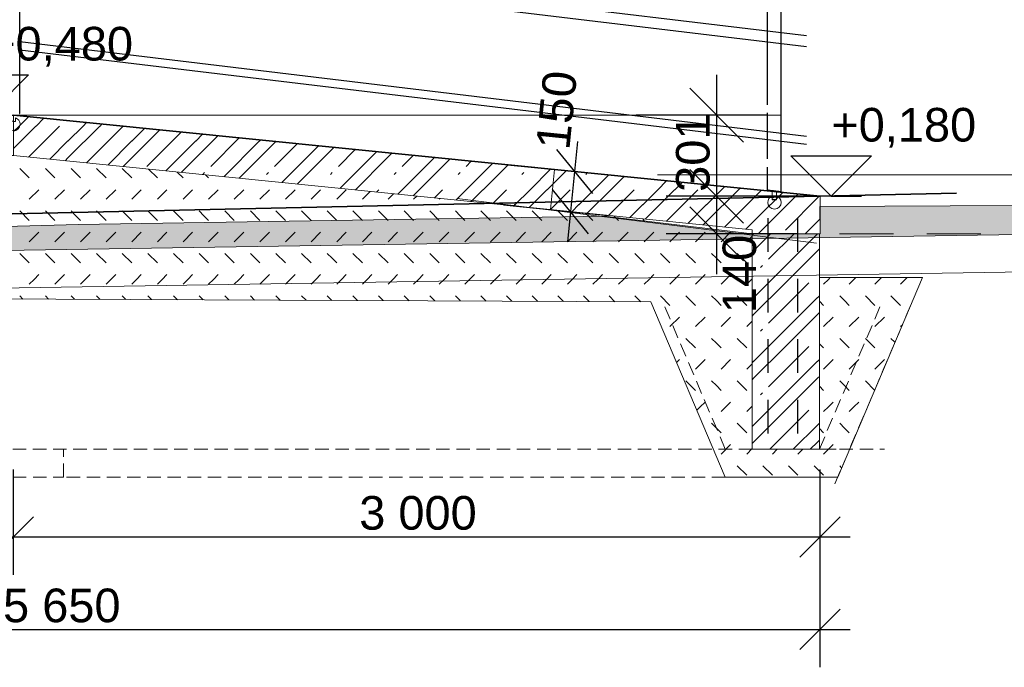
# Model space of a CAD drawing. Header units: millimetres. Extents: x 126830 to 197420, y -10585 to 21156.
# Tile 63 of 100: x 182904 to 186566, y 6313 to 8719. Entities that reach past the tile are written whole.
import ezdxf

# ---------------------------------------------------------------- set-up
doc = ezdxf.new("R2010")
doc.units = ezdxf.units.MM
doc.header["$MEASUREMENT"] = 0
for name, pattern in [('Čárkovaná', [325, 200, -125]), ('čárkovaná 3', [75, 50, -25]), ('Čárkovaná M', [225, 125, -100])]:
    doc.linetypes.add(name, pattern=pattern)
for name, color, linetype in [('Konstrukce - nenosné', 7, 'Continuous'), ('Nové_0', 7, 'Continuous'), ('Nové_Kóty - SP', 7, 'Continuous'), ('Popis', 7, 'Continuous'), ('Situace - terén', 7, 'Continuous'), ('TZB - VZT', 7, 'Continuous'), ('Výplně - Povrchové', 7, 'Continuous')]:
    doc.layers.add(name, color=color, linetype=linetype)
doc.styles.add('GENEROVANÝ_STYL_2', font='txt')
doc.dimstyles.new('GENEROVANÝ_STYL__12', dxfattribs={"dimtxt": 125, "dimasz": 142.5, "dimexe": 0.18, "dimexo": 250, "dimgap": 0, "dimtad": 1, "dimdec": 0, "dimzin": 0, "dimdsep": 46, "dimtxsty": 'GENEROVANÝ_STYL_2', "dimblk": 'ARROWHEAD_6', "dimblk1": 'ARROWHEAD_6', "dimblk2": 'ARROWHEAD_6', "dimcen": 0.09, "dimclrd": 1, "dimclre": 1, "dimclrt": 1, "dimazin": 0, "dimtfac": 1, "dimtdec": 4, "dimtmove": 0, "dimatfit": 3, "dimfxl": 1, "dimtolj": 1, "dimtzin": 0, "dimarcsym": 0})
doc.dimstyles.new('GENEROVANÝ_STYL__13', dxfattribs={"dimtxt": 125, "dimasz": 190, "dimexe": 0.18, "dimexo": 300, "dimgap": 0, "dimtad": 1, "dimdec": 0, "dimzin": 0, "dimdsep": 46, "dimtxsty": 'GENEROVANÝ_STYL_2', "dimblk": 'ARROWHEAD_6', "dimblk1": 'ARROWHEAD_6', "dimblk2": 'ARROWHEAD_6', "dimcen": 0.09, "dimclrd": 1, "dimclre": 1, "dimclrt": 1, "dimazin": 0, "dimtfac": 1, "dimtdec": 4, "dimtmove": 2, "dimatfit": 3, "dimfxl": 1, "dimtolj": 1, "dimtzin": 0, "dimarcsym": 0})
doc.dimstyles.new('GENEROVANÝ_STYL__14', dxfattribs={"dimtxt": 125, "dimasz": 142.5, "dimexe": 0.18, "dimexo": 250, "dimgap": 0, "dimtad": 1, "dimtih": 1, "dimtoh": 1, "dimdec": 0, "dimzin": 0, "dimdsep": 46, "dimtxsty": 'GENEROVANÝ_STYL_2', "dimblk": 'ARROWHEAD_6', "dimblk1": 'ARROWHEAD_6', "dimblk2": 'ARROWHEAD_6', "dimcen": 0.09, "dimclrd": 1, "dimclre": 1, "dimclrt": 1, "dimazin": 0, "dimtfac": 1, "dimtdec": 4, "dimtmove": 0, "dimatfit": 3, "dimfxl": 1, "dimtolj": 1, "dimtzin": 0, "dimarcsym": 0})

# ---------------------------------------------------------------- blocks, each defined once
blk = doc.blocks.new('*X168', base_point=(40059.5, 0))
at = {"layer": 'Konstrukce - nenosné', "color": 7, "linetype": 'Continuous', "lineweight": 13}
for p, q in [((182902.1, 8324.3), (182936.8, 8359)), ((182965.3, 8324.3), (182994.3, 8353.2)), ((182881.4, 8303.7), (182902.1, 8324.3)), ((182881.4, 8241.2), (182964.6, 8324.3)), ((182936.4, 8209), (183051.7, 8324.3)), ((183083.7, 8268.4), (183139.6, 8324.3)), ((183083.7, 8205.9), (183202.1, 8324.3)), ((183139.6, 8324.3), (183152.6, 8337.3)), ((183152.3, 8187.3), (183288.6, 8323.7)), ((183202.8, 8324.3), (183210.1, 8331.6)), ((183321.2, 8268.4), (183368.4, 8315.7)), ((183321.2, 8205.9), (183425.2, 8310)), ((183377, 8174.6), (183504.4, 8302)), ((183558.7, 8268.4), (183584.3, 8294)), ((183558.7, 8205.9), (183641.1, 8288.3)), ((183614.5, 8174.6), (183720.2, 8280.3)), ((183015.6, 8201.1), (183083.7, 8269.1)), ((183231.4, 8179.4), (183321.2, 8269.1)), ((183447.2, 8157.7), (183558.7, 8269.1)), ((183663, 8136), (183796.2, 8269.1)), ((183796.2, 8268.4), (183800.1, 8272.3)), ((183796.2, 8205.9), (183856.9, 8266.6)), ((183852, 8174.6), (183936.1, 8258.7)), ((183878.8, 8114.3), (184015.2, 8250.7)), ((184033.7, 8205.9), (184072.7, 8244.9)), ((183073.1, 8195.3), (183083.7, 8205.9)), ((183288.9, 8173.6), (183321.2, 8205.9)), ((183504.7, 8151.9), (183558.7, 8205.9)), ((183720.5, 8130.2), (183796.2, 8205.9)), ((183936.3, 8108.5), (184033.7, 8205.9)), ((184089.5, 8174.6), (184151.9, 8237)), ((184094.7, 8092.6), (184231.1, 8229)), ((184152.8, 8087.5), (184271.2, 8205.9)), ((184271.2, 8205.9), (184288.6, 8223.3)), ((184327, 8174.6), (184367.7, 8215.3)), ((184327.1, 8087.5), (184446.9, 8207.4)), ((184390.3, 8087.5), (184504.4, 8201.6)), ((184564.5, 8174.6), (184583.6, 8193.6)), ((184564.6, 8087.5), (184662.7, 8185.7)), ((184627.8, 8087.5), (184720.2, 8179.9)), ((183584.6, 8144.7), (183591.7, 8151.7)), ((183822.1, 8144.7), (183829.2, 8151.7)), ((184059.6, 8144.7), (184066.7, 8151.7)), ((184297.1, 8144.7), (184304.2, 8151.7)), ((184534.6, 8144.7), (184541.7, 8151.7)), ((184772.1, 8144.7), (184779.2, 8151.7)), ((184802.1, 8087.5), (184878.6, 8164)), ((184865.3, 8087.5), (184936, 8158.2)), ((185009.6, 8144.7), (185015.2, 8150.3)), ((185039.6, 8087.5), (185094.4, 8142.3)), ((185102.8, 8087.5), (185151.9, 8136.6)), ((185277.1, 8087.5), (185310.2, 8120.7)), ((185340.3, 8087.5), (185367.7, 8114.9)), ((185514.6, 8087.5), (185526, 8099)), ((185577.8, 8087.5), (185583.5, 8093.2)), ((184151.4, 8086.9), (184152.1, 8087.5)), ((184230.6, 8078.9), (184239.2, 8087.5)), ((184310.5, 8070.9), (184327.1, 8087.5)), ((184367.3, 8065.2), (184389.6, 8087.5)), ((184446.4, 8057.3), (184476.7, 8087.5)), ((184526.3, 8049.2), (184564.6, 8087.5)), ((184583.1, 8043.5), (184627.1, 8087.5)), ((184662.2, 8035.6), (184714.2, 8087.5)), ((184746.2, 8031.6), (184802.1, 8087.5)), ((184798.9, 8021.8), (184864.6, 8087.5)), ((184878, 8013.9), (184951.7, 8087.5)), ((184983.7, 8031.6), (185039.6, 8087.5)), ((185014.7, 8000.1), (185102.1, 8087.5)), ((185093.8, 7992.2), (185189.2, 8087.5)), ((185221.2, 8031.6), (185277.1, 8087.5)), ((185230.5, 7978.4), (185339.6, 8087.5)), ((185309.7, 7970.5), (185426.7, 8087.5)), ((185458.7, 8031.6), (185514.6, 8087.5)), ((185458.7, 7969.1), (185577.1, 8087.5)), ((185525.5, 7948.8), (185662, 8085.3)), ((185696.2, 8031.6), (185741.9, 8077.3)), ((185696.2, 7969.1), (185798.7, 8071.6)), ((185752, 7937.9), (185877.8, 8063.7)), ((184741.4, 8027.6), (184746.2, 8032.4)), ((184957.2, 8005.9), (184983.7, 8032.4)), ((185173, 7984.2), (185221.2, 8032.4)), ((185388.8, 7962.5), (185458.7, 8032.4)), ((185604.6, 7940.8), (185696.2, 8032.4)), ((185446.3, 7956.8), (185458.7, 7969.1)), ((185650.7, 7923.7), (185696.2, 7969.1)), ((185825, 7923.7), (185880.8, 7979.5))]:
    blk.add_line(p, q, dxfattribs=at)
blk = doc.blocks.new('výplň_38_2', base_point=(40059.5, 0))
at = {"layer": 'Konstrukce - nenosné', "color": 7, "linetype": 'Continuous', "lineweight": 13, "flags": 128}
blk.add_lwpolyline([(182881.4, 8214.6), (182881.4, 8364.6), (185880.8, 8063.4), (185880.8, 7923.7), (185628.4, 7923.7), (185628.4, 7938.5)], close=True, dxfattribs=at)
at = {"layer": 'Konstrukce - nenosné', "color": 7, "linetype": 'Continuous', "lineweight": 13}
blk.add_blockref('*X168', (40059.5, 0), dxfattribs=at)
blk = doc.blocks.new('Čára_35_2', base_point=(182483.3, 8364.6))
at = {"layer": 'Popis', "color": 7, "linetype": 'Continuous', "lineweight": 13}
for q in [(182512, 8381.1), (185735.7, 8364.6), (182512, 8348)]:
    blk.add_line((182483.3, 8364.6), q, dxfattribs=at)
blk = doc.blocks.new('Kóta_8_2', base_point=(182786.8, 8364.6))
at = {"layer": 'Nové_Kóty - SP', "color": 1, "linetype": 'Continuous', "lineweight": 25}
for p, q in [((182786.8, 8364.6), (182636.8, 8514.6)), ((182636.8, 8514.6), (182936.8, 8514.6)), ((182936.8, 8514.6), (182786.8, 8364.6)), ((182786.8, 8364.6), (182586.8, 8364.6)), ((182786.8, 8364.6), (182899.3, 8364.6))]:
    blk.add_line(p, q, dxfattribs=at)
at = {"layer": 'Nové_Kóty - SP', "color": 1, "lineweight": 25, "insert": (182786.8, 8544.6), "char_height": 125, "attachment_point": 7, "style": 'GENEROVANÝ_STYL_2'}
blk.add_mtext('\\A1;{\\pql;\\fArial|b0|i0|c0|p38;+0,480}', dxfattribs=at)
blk = doc.blocks.new('Kóta_12_2', base_point=(185922.5, 8063.4))
at = {"layer": 'Nové_Kóty - SP', "color": 1, "linetype": 'Continuous', "lineweight": 25}
for p, q in [((185922.5, 8063.4), (185772.5, 8213.4)), ((185772.5, 8213.4), (186072.5, 8213.4)), ((186072.5, 8213.4), (185922.5, 8063.4)), ((185922.5, 8063.4), (185722.5, 8063.4)), ((185922.5, 8063.4), (186035, 8063.4))]:
    blk.add_line(p, q, dxfattribs=at)
at = {"layer": 'Nové_Kóty - SP', "color": 1, "lineweight": 25, "insert": (185922.5, 8243.4), "char_height": 125, "attachment_point": 7, "style": 'GENEROVANÝ_STYL_2'}
blk.add_mtext('\\A1;{\\pql;\\fArial|b0|i0|c0|p38;+0,180}', dxfattribs=at)
blk = doc.blocks.new('*X261', base_point=(40059.5, 0))
at = {"layer": 'Konstrukce - nenosné', "color": 7, "linetype": 'Continuous', "lineweight": 13}
for p, q in [((185628.4, 7918.5), (185633.6, 7923.7)), ((185633.6, 7923), (185634.3, 7923.7)), ((185633.6, 7860.5), (185696.8, 7923.7)), ((185689.5, 7742.1), (185871.1, 7923.7)), ((185689.5, 7829.2), (185784, 7923.7)), ((185871.1, 7923), (185871.8, 7923.7)), ((185628.4, 7855.2), (185633.6, 7860.5)), ((185752.8, 7742.1), (185871.1, 7860.5)), ((185871.1, 7860.5), (185878.4, 7867.7)), ((185659.6, 7799.3), (185666.6, 7806.3)), ((185633.6, 7686.2), (185689.5, 7742.1)), ((185633.6, 7623.7), (185752, 7742.1)), ((185689.5, 7592.4), (185839.1, 7742.1)), ((185871.1, 7686.2), (185878.4, 7693.5)), ((185628.4, 7681.7), (185633.6, 7687)), ((185689.5, 7505.3), (185871.1, 7687)), ((185628.4, 7618.5), (185633.6, 7623.7)), ((185752.8, 7505.3), (185871.1, 7623.7)), ((185871.1, 7623.7), (185878.4, 7631)), ((185659.6, 7562.5), (185666.6, 7569.6)), ((185633.6, 7449.5), (185689.5, 7505.3)), ((185633.6, 7387), (185752, 7505.3)), ((185689.5, 7355.7), (185839.1, 7505.3)), ((185628.4, 7445), (185633.6, 7450.2)), ((185689.5, 7268.6), (185871.1, 7450.2)), ((185871.1, 7449.5), (185878.4, 7456.7)), ((185628.4, 7381.7), (185633.6, 7387)), ((185752.8, 7268.6), (185871.1, 7387)), ((185871.1, 7387), (185878.4, 7394.2)), ((185659.6, 7325.8), (185666.6, 7332.8)), ((185633.6, 7212.7), (185689.5, 7268.6)), ((185633.6, 7150.2), (185752, 7268.6)), ((185694.2, 7123.7), (185839.1, 7268.6)), ((185871.1, 7212.7), (185878.4, 7220)), ((185628.4, 7208.2), (185633.6, 7213.5)), ((185781.3, 7123.7), (185871.1, 7213.5)), ((185628.4, 7145), (185633.6, 7150.2)), ((185844.6, 7123.7), (185871.1, 7150.2)), ((185871.1, 7150.2), (185878.4, 7157.5))]:
    blk.add_line(p, q, dxfattribs=at)
blk = doc.blocks.new('výplň_53_2', base_point=(40059.5, 0))
at = {"layer": 'Konstrukce - nenosné', "color": 7, "linetype": 'Continuous', "lineweight": 13, "flags": 128}
blk.add_lwpolyline([(185878.4, 7123.7), (185628.4, 7123.7), (185628.4, 7923.7), (185878.4, 7923.7)], close=True, dxfattribs=at)
at = {"layer": 'Konstrukce - nenosné', "color": 7, "linetype": 'Continuous', "lineweight": 13}
blk.add_blockref('*X261', (40059.5, 0), dxfattribs=at)
blk = doc.blocks.new('*X263', base_point=(40059.5, 0))
at = {"layer": 'Výplně - Povrchové', "color": 7, "linetype": 'Continuous', "lineweight": 13}
for p, q in [((182939.7, 8131.4), (182904.3, 8166.8)), ((183035, 8131.4), (182999.6, 8166.8)), ((183112.6, 8149.1), (183094.9, 8166.8)), ((183225.6, 8131.4), (183190.2, 8166.8)), ((183320.9, 8131.4), (183285.5, 8166.8)), ((183130.3, 8131.4), (183112.6, 8149.1)), ((183416.2, 8131.4), (183383.5, 8164.1)), ((183511.5, 8131.4), (183489.5, 8153.4)), ((183606.8, 8131.4), (183595.4, 8142.8)), ((183702.1, 8131.4), (183701.4, 8132.1)), ((182939.7, 8052.5), (182975.1, 8087.8)), ((183035, 8052.5), (183070.4, 8087.8)), ((183130.3, 8052.5), (183165.7, 8087.8)), ((183225.6, 8052.5), (183261, 8087.8)), ((183320.9, 8052.5), (183356.3, 8087.8)), ((183416.2, 8052.5), (183451.6, 8087.8)), ((183511.5, 8052.5), (183546.9, 8087.8)), ((183606.8, 8052.5), (183642.2, 8087.8)), ((183702.1, 8052.5), (183737.5, 8087.8)), ((183797.4, 8052.5), (183832.8, 8087.8)), ((183892.7, 8052.5), (183928.1, 8087.8)), ((183988, 8052.5), (184023.4, 8087.8)), ((184083.3, 8052.5), (184118.7, 8087.8)), ((184178.6, 8052.5), (184207.4, 8081.3)), ((184273.9, 8052.5), (184294, 8072.6)), ((184369.2, 8052.5), (184380.6, 8063.9)), ((184464.5, 8052.5), (184467.2, 8055.2)), ((182939.7, 7973.6), (182904.3, 8008.9)), ((183035, 7973.6), (182999.6, 8008.9)), ((183112.6, 7991.2), (183094.9, 8008.9)), ((183130.3, 7973.6), (183112.6, 7991.2)), ((183225.6, 7973.6), (183190.2, 8008.9)), ((183320.9, 7973.6), (183285.5, 8008.9)), ((183416.2, 7973.6), (183380.8, 8008.9)), ((183511.5, 7973.6), (183476.1, 8008.9)), ((183589.1, 7991.2), (183571.4, 8008.9)), ((183606.8, 7973.6), (183589.1, 7991.2)), ((183702.1, 7973.6), (183666.7, 8008.9)), ((183797.4, 7973.6), (183762, 8008.9)), ((183892.7, 7973.6), (183857.3, 8008.9)), ((183988, 7973.6), (183952.6, 8008.9)), ((184065.6, 7991.2), (184047.9, 8008.9)), ((184083.3, 7973.6), (184065.6, 7991.2)), ((184178.6, 7973.6), (184143.2, 8008.9)), ((184273.9, 7973.6), (184238.5, 8008.9)), ((184369.2, 7973.6), (184333.8, 8008.9)), ((184464.5, 7973.6), (184429.1, 8008.9)), ((184542.1, 7991.2), (184524.4, 8008.9)), ((184559.8, 7973.6), (184542.1, 7991.2)), ((184655.1, 7973.6), (184619.7, 8008.9)), ((184750.4, 7973.6), (184715, 8008.9)), ((184845.7, 7973.6), (184810.3, 8008.9)), ((184941, 7973.6), (184905.6, 8008.9)), ((185018.6, 7991.2), (185009.2, 8000.7)), ((185036.3, 7973.6), (185018.6, 7991.2)), ((185131.6, 7973.6), (185115.1, 7990)), ((185226.9, 7973.6), (185221.1, 7979.4)), ((182939.7, 7894.7), (182975.1, 7930)), ((183035, 7894.7), (183070.4, 7930)), ((183130.3, 7894.7), (183165.7, 7930)), ((183225.6, 7894.7), (183261, 7930)), ((183320.9, 7894.7), (183356.3, 7930)), ((183416.2, 7894.7), (183451.6, 7930)), ((183511.5, 7894.7), (183546.9, 7930)), ((183606.8, 7894.7), (183642.2, 7930)), ((183702.1, 7894.7), (183737.5, 7930)), ((183797.4, 7894.7), (183832.8, 7930)), ((183892.7, 7894.7), (183928.1, 7930)), ((183988, 7894.7), (184023.4, 7930)), ((184083.3, 7894.7), (184118.7, 7930)), ((184178.6, 7894.7), (184214, 7930)), ((184273.9, 7894.7), (184309.3, 7930)), ((184369.2, 7894.7), (184404.6, 7930)), ((184464.5, 7894.7), (184499.9, 7930)), ((184559.8, 7894.7), (184595.2, 7930)), ((184655.1, 7894.7), (184690.5, 7930)), ((184750.4, 7894.7), (184785.8, 7930)), ((184845.7, 7894.7), (184881.1, 7930)), ((184941, 7894.7), (184976.4, 7930)), ((185036.3, 7894.7), (185071.7, 7930)), ((185131.6, 7894.7), (185167, 7930)), ((185226.9, 7894.7), (185262.3, 7930)), ((185322.2, 7894.7), (185357.6, 7930)), ((185417.5, 7894.7), (185452.9, 7930)), ((185512.8, 7894.7), (185548.2, 7930)), ((185608.1, 7894.7), (185628.4, 7914.9)), ((182939.7, 7815.7), (182904.3, 7851.1)), ((183035, 7815.7), (182999.6, 7851.1)), ((183112.6, 7833.4), (183094.9, 7851.1)), ((183225.6, 7815.7), (183190.2, 7851.1)), ((183320.9, 7815.7), (183285.5, 7851.1)), ((183416.2, 7815.7), (183380.8, 7851.1)), ((183511.5, 7815.7), (183476.1, 7851.1)), ((183589.1, 7833.4), (183571.4, 7851.1)), ((183702.1, 7815.7), (183666.7, 7851.1)), ((183797.4, 7815.7), (183762, 7851.1)), ((183892.7, 7815.7), (183857.3, 7851.1)), ((183988, 7815.7), (183952.6, 7851.1)), ((184065.6, 7833.4), (184047.9, 7851.1)), ((184178.6, 7815.7), (184143.2, 7851.1)), ((184273.9, 7815.7), (184238.5, 7851.1)), ((184369.2, 7815.7), (184333.8, 7851.1)), ((184464.5, 7815.7), (184429.1, 7851.1)), ((184542.1, 7833.4), (184524.4, 7851.1)), ((184655.1, 7815.7), (184619.7, 7851.1)), ((184750.4, 7815.7), (184715, 7851.1)), ((184845.7, 7815.7), (184810.3, 7851.1)), ((184941, 7815.7), (184905.6, 7851.1)), ((185018.6, 7833.4), (185000.9, 7851.1)), ((185131.6, 7815.7), (185096.2, 7851.1)), ((185226.9, 7815.7), (185191.5, 7851.1)), ((185322.2, 7815.7), (185286.8, 7851.1)), ((185417.5, 7815.7), (185382.1, 7851.1)), ((185495.1, 7833.4), (185477.4, 7851.1)), ((185608.1, 7815.7), (185572.7, 7851.1)), ((183130.3, 7815.7), (183112.6, 7833.4)), ((183606.8, 7815.7), (183589.1, 7833.4)), ((184083.3, 7815.7), (184065.6, 7833.4)), ((184559.8, 7815.7), (184542.1, 7833.4)), ((185036.3, 7815.7), (185018.6, 7833.4)), ((185512.8, 7815.7), (185495.1, 7833.4)), ((182957.4, 7754.5), (182975.1, 7772.2)), ((183052.7, 7754.5), (183070.4, 7772.2)), ((183148, 7754.5), (183165.7, 7772.2)), ((183243.3, 7754.5), (183261, 7772.2)), ((183338.6, 7754.5), (183356.3, 7772.2)), ((183433.9, 7754.5), (183451.6, 7772.2)), ((183529.2, 7754.5), (183546.9, 7772.2)), ((183624.5, 7754.5), (183642.2, 7772.2)), ((183719.8, 7754.5), (183737.5, 7772.2)), ((183815.1, 7754.5), (183832.8, 7772.2)), ((183910.4, 7754.5), (183928.1, 7772.2)), ((184005.7, 7754.5), (184023.4, 7772.2)), ((184101, 7754.5), (184118.7, 7772.2)), ((184196.3, 7754.5), (184214, 7772.2)), ((184291.6, 7754.5), (184309.3, 7772.2)), ((184386.9, 7754.5), (184404.6, 7772.2)), ((184482.2, 7754.5), (184499.9, 7772.2)), ((184577.5, 7754.5), (184595.2, 7772.2)), ((184672.8, 7754.5), (184690.5, 7772.2)), ((184768.1, 7754.5), (184785.8, 7772.2)), ((184863.4, 7754.5), (184881.1, 7772.2)), ((184958.7, 7754.5), (184976.4, 7772.2)), ((185054, 7754.5), (185071.7, 7772.2)), ((185149.3, 7754.5), (185167, 7772.2)), ((185244.6, 7754.5), (185262.3, 7772.2)), ((185339.9, 7754.5), (185357.6, 7772.2)), ((185435.2, 7754.5), (185452.9, 7772.2)), ((185530.5, 7754.5), (185548.2, 7772.2)), ((182939.7, 7736.8), (182957.4, 7754.5)), ((183035, 7736.8), (183052.7, 7754.5)), ((183130.3, 7736.8), (183148, 7754.5)), ((183225.6, 7736.8), (183243.3, 7754.5)), ((183320.9, 7736.8), (183338.6, 7754.5)), ((183416.2, 7736.8), (183433.9, 7754.5)), ((183511.5, 7736.8), (183529.2, 7754.5)), ((183606.8, 7736.8), (183624.5, 7754.5)), ((183702.1, 7736.8), (183719.8, 7754.5)), ((183797.4, 7736.8), (183815.1, 7754.5)), ((183892.7, 7736.8), (183910.4, 7754.5)), ((183988, 7736.8), (184005.7, 7754.5)), ((184083.3, 7736.8), (184101, 7754.5)), ((184178.6, 7736.8), (184196.3, 7754.5)), ((184273.9, 7736.8), (184291.6, 7754.5)), ((184369.2, 7736.8), (184386.9, 7754.5)), ((184464.5, 7736.8), (184482.2, 7754.5)), ((184559.8, 7736.8), (184577.5, 7754.5)), ((184655.1, 7736.8), (184672.8, 7754.5)), ((184750.4, 7736.8), (184768.1, 7754.5)), ((184845.7, 7736.8), (184863.4, 7754.5)), ((184941, 7736.8), (184958.7, 7754.5)), ((185036.3, 7736.8), (185054, 7754.5)), ((185131.6, 7736.8), (185149.3, 7754.5)), ((185226.9, 7736.8), (185244.6, 7754.5)), ((185322.2, 7736.8), (185339.9, 7754.5)), ((185417.5, 7736.8), (185435.2, 7754.5)), ((185512.8, 7736.8), (185530.5, 7754.5)), ((185608.1, 7736.8), (185625.8, 7754.5)), ((185625.8, 7754.5), (185628.4, 7757.1)), ((185894, 7736.8), (185911.7, 7754.5)), ((185911.7, 7754.5), (185918.7, 7761.6)), ((185989.3, 7736.8), (186007, 7754.5)), ((186007, 7754.5), (186014, 7761.6)), ((186084.6, 7736.8), (186102.3, 7754.5)), ((186102.3, 7754.5), (186109.3, 7761.6)), ((186179.9, 7736.8), (186197.6, 7754.5)), ((186197.6, 7754.5), (186204.6, 7761.6)), ((182916, 7681.6), (182904.3, 7693.3)), ((183011.7, 7681.2), (182999.6, 7693.3)), ((183107.5, 7680.7), (183094.9, 7693.3)), ((183203.2, 7680.3), (183190.2, 7693.3)), ((183298.9, 7679.9), (183285.5, 7693.3)), ((183394.7, 7679.4), (183380.8, 7693.3)), ((183490.4, 7679), (183476.1, 7693.3)), ((183586.2, 7678.6), (183571.4, 7693.3)), ((183681.9, 7678.1), (183666.7, 7693.3)), ((183777.6, 7677.7), (183762, 7693.3)), ((183873.4, 7677.3), (183857.3, 7693.3)), ((183969.1, 7676.8), (183952.6, 7693.3)), ((184064.8, 7676.4), (184047.9, 7693.3)), ((184160.6, 7675.9), (184143.2, 7693.3)), ((184256.3, 7675.5), (184238.5, 7693.3)), ((184352, 7675.1), (184333.8, 7693.3)), ((184447.8, 7674.6), (184429.1, 7693.3)), ((184542.1, 7675.6), (184524.4, 7693.3)), ((184639.2, 7673.8), (184619.7, 7693.3)), ((184735, 7673.3), (184715, 7693.3)), ((184830.7, 7672.9), (184810.3, 7693.3)), ((184926.4, 7672.5), (184905.6, 7693.3)), ((185018.6, 7675.6), (185000.9, 7693.3)), ((185117.9, 7671.6), (185096.2, 7693.3)), ((185213.6, 7671.2), (185191.5, 7693.3)), ((185322.2, 7657.9), (185286.8, 7693.3)), ((185417.5, 7657.9), (185382.1, 7693.3)), ((185495.1, 7675.6), (185477.4, 7693.3)), ((185608.1, 7657.9), (185572.7, 7693.3)), ((185971.6, 7675.6), (185953.9, 7693.3)), ((186084.6, 7657.9), (186049.2, 7693.3)), ((186179.9, 7657.9), (186144.5, 7693.3)), ((184543.5, 7674.2), (184542.1, 7675.6)), ((185022.2, 7672), (185018.6, 7675.6)), ((185512.8, 7657.9), (185495.1, 7675.6)), ((185894, 7657.9), (185878.4, 7673.5)), ((185989.3, 7657.9), (185971.6, 7675.6)), ((185322.2, 7579), (185357.6, 7614.3)), ((185417.5, 7579), (185452.9, 7614.3)), ((185512.8, 7579), (185548.2, 7614.3)), ((185608.1, 7579), (185628.4, 7599.3)), ((185894, 7579), (185929.4, 7614.3)), ((185989.3, 7579), (186024.7, 7614.3)), ((186084.6, 7579), (186120, 7614.3)), ((186179.9, 7579), (186187.1, 7586.2)), ((185417.5, 7500.1), (185382.1, 7535.4)), ((185495.1, 7517.7), (185477.4, 7535.4)), ((185512.8, 7500.1), (185495.1, 7517.7)), ((185608.1, 7500.1), (185572.7, 7535.4)), ((185894, 7500.1), (185878.4, 7515.7)), ((185971.6, 7517.7), (185953.9, 7535.4)), ((185989.3, 7500.1), (185971.6, 7517.7)), ((186084.6, 7500.1), (186049.2, 7535.4)), ((186159.3, 7520.7), (186144.5, 7535.4)), ((185347.3, 7446.2), (185357.6, 7456.5)), ((185417.5, 7421.2), (185452.9, 7456.5)), ((185512.8, 7421.2), (185548.2, 7456.5)), ((185608.1, 7421.2), (185628.4, 7441.4)), ((185894, 7421.2), (185929.4, 7456.5)), ((185989.3, 7421.2), (186024.7, 7456.5)), ((186084.6, 7421.2), (186120, 7456.5)), ((185417.5, 7342.2), (185382.1, 7377.6)), ((185495.1, 7359.9), (185477.4, 7377.6)), ((185608.1, 7342.2), (185572.7, 7377.6)), ((185971.6, 7359.9), (185953.9, 7377.6)), ((186083.7, 7343.1), (186049.2, 7377.6)), ((185512.8, 7342.2), (185495.1, 7359.9)), ((185894, 7342.2), (185878.4, 7357.9)), ((185989.3, 7342.2), (185971.6, 7359.9)), ((185435.2, 7281), (185452.9, 7298.7)), ((185530.5, 7281), (185548.2, 7298.7)), ((185911.7, 7281), (185929.4, 7298.7)), ((186007, 7281), (186024.7, 7298.7)), ((185422.7, 7268.6), (185435.2, 7281)), ((185512.8, 7263.3), (185530.5, 7281)), ((185608.1, 7263.3), (185625.8, 7281)), ((185625.8, 7281), (185628.4, 7283.6)), ((185894, 7263.3), (185911.7, 7281)), ((185989.3, 7263.3), (186007, 7281)), ((185495.1, 7202.1), (185477.4, 7219.8)), ((185608.1, 7184.4), (185572.7, 7219.8)), ((185971.6, 7202.1), (185953.9, 7219.8)), ((185512.8, 7184.4), (185495.1, 7202.1)), ((185894, 7184.4), (185878.4, 7200)), ((185989.3, 7184.4), (185971.6, 7202.1)), ((185512.8, 7105.5), (185548.2, 7140.8)), ((185608.1, 7105.5), (185628.4, 7125.8)), ((185703.4, 7105.5), (185721.6, 7123.7)), ((185798.7, 7105.5), (185816.9, 7123.7)), ((185894, 7105.5), (185929.4, 7140.8)), ((185608.1, 7026.6), (185572.7, 7061.9)), ((185703.4, 7026.6), (185668, 7061.9)), ((185798.7, 7026.6), (185763.3, 7061.9)), ((185894, 7026.6), (185858.6, 7061.9)), ((185961.1, 7054.8), (185953.9, 7061.9))]:
    blk.add_line(p, q, dxfattribs=at)
blk = doc.blocks.new('výplň_54_2', base_point=(40059.5, 0))
at = {"layer": 'Výplně - Povrchové', "color": 1, "linetype": 'Continuous', "lineweight": 13, "flags": 128}
blk.add_lwpolyline([(179805.5, 7818.6), (180168.7, 7019.9), (180526.6, 7019.9), (180824.1, 7691.1), (185251.7, 7671), (185528.4, 7019.9), (185628.4, 7019.9), (185878.4, 7019.9), (185946.3, 7019.9), (186261.7, 7761.6), (185878.4, 7761.6), (185878.4, 7123.7), (185628.4, 7123.7), (185628.4, 7688.4), (185628.4, 7938.5), (182881.4, 8214.6), (181002.3, 8214.6), (180478.7, 7920.9), (180478.7, 7685.7), (180478.7, 7119.9), (180230.9, 7119.9), (180230.9, 7820.4)], close=True, dxfattribs=at)
at = {"layer": 'Výplně - Povrchové', "color": 7, "linetype": 'Continuous', "lineweight": 13}
blk.add_blockref('*X263', (40059.5, 0), dxfattribs=at)
blk = doc.blocks.new('*D320', base_point=(40059.5, 0))
at = {"layer": 'Nové_Kóty - SP', "color": 1, "linetype": 'Continuous', "lineweight": 25}
for p, q in [((185396.4, 8163.4), (185596.4, 7963.4)), ((185796.4, 8063.4), (185308.9, 8063.4)), ((185496.4, 7923.7), (185496.4, 8063.4)), ((185396.4, 8023.7), (185596.4, 7823.7)), ((185796.4, 7923.7), (185308.9, 7923.7)), ((185496.4, 7773.7), (185496.4, 7923.7))]:
    blk.add_line(p, q, dxfattribs=at)
at = {"layer": 'Nové_Kóty - SP', "color": 1, "lineweight": 25, "insert": (185644.9, 7628.9), "char_height": 125, "attachment_point": 7, "rotation": 90, "style": 'GENEROVANÝ_STYL_2'}
blk.add_mtext('\\A1;{\\pql;\\fArial|b0|i0|c0|p38;140}', dxfattribs=at)
blk = doc.blocks.new('ARROWHEAD_6')
at = {"color": 0, "linetype": 'Continuous', "lineweight": 0}
for p, q in [((-0.5, -0.5), (0.5, 0.5)), ((0, 0), (-1, 0))]:
    blk.add_line(p, q, dxfattribs=at)
blk = doc.blocks.new('*D321', base_point=(40059.5, 0))
at = {"layer": 'Nové_Kóty - SP', "color": 1, "linetype": 'Continuous', "lineweight": 25}
for p, q in [((185496.4, 8364.6), (185496.4, 8514.6)), ((185596.4, 8264.6), (185396.4, 8464.6)), ((185683.9, 8364.6), (185196.4, 8364.6)), ((185496.4, 8063.4), (185496.4, 8364.6)), ((185396.4, 8163.4), (185596.4, 7963.4)), ((185796.4, 8063.4), (185308.9, 8063.4))]:
    blk.add_line(p, q, dxfattribs=at)
at = {"layer": 'Nové_Kóty - SP', "color": 1, "lineweight": 25, "insert": (185471.6, 8079.8), "char_height": 125, "attachment_point": 7, "rotation": 90, "style": 'GENEROVANÝ_STYL_2'}
blk.add_mtext('\\A1;{\\pql;\\fArial|b0|i0|c0|p38;301}', dxfattribs=at)
blk = doc.blocks.new('*D323', base_point=(40059.5, 0))
at = {"layer": 'Nové_Kóty - SP', "color": 1, "linetype": 'Continuous', "lineweight": 25}
for p, q in [((180780.9, 6657.2), (180780.9, 7047.8)), ((182880.4, 6657.2), (182880.4, 7047.8)), ((180855.9, 6872.8), (180705.9, 6722.8)), ((182955.4, 6872.8), (182805.4, 6722.8)), ((180780.9, 6797.8), (182880.4, 6797.8))]:
    blk.add_line(p, q, dxfattribs=at)
at = {"layer": 'Nové_Kóty - SP', "color": 1, "lineweight": 25, "insert": (181617, 6822.8), "char_height": 125, "attachment_point": 7, "style": 'GENEROVANÝ_STYL_2'}
blk.add_mtext('\\A1;{\\pql;\\fArial|b0|i0|c0|p38;2\xa0100}', dxfattribs=at)
blk = doc.blocks.new('*D324', base_point=(40059.5, 0))
at = {"layer": 'Nové_Kóty - SP', "color": 1, "linetype": 'Continuous', "lineweight": 25}
for p, q in [((182880.4, 6657.2), (182880.4, 7047.8)), ((185880.8, 6657.2), (185880.8, 7047.8)), ((182955.4, 6872.8), (182805.4, 6722.8)), ((185805.8, 6722.8), (185955.8, 6872.8)), ((182880.4, 6797.8), (185880.8, 6797.8)), ((185880.8, 6797.8), (185993.3, 6797.8))]:
    blk.add_line(p, q, dxfattribs=at)
at = {"layer": 'Nové_Kóty - SP', "color": 1, "lineweight": 25, "insert": (184166.9, 6822.8), "char_height": 125, "attachment_point": 7, "style": 'GENEROVANÝ_STYL_2'}
blk.add_mtext('\\A1;{\\pql;\\fArial|b0|i0|c0|p38;3\xa0000}', dxfattribs=at)
blk = doc.blocks.new('*D327', base_point=(40059.5, 0))
at = {"layer": 'Nové_Kóty - SP', "color": 1, "linetype": 'Continuous', "lineweight": 25}
for p, q in [((184978.5, 8267.2), (184967.3, 8155.2)), ((184900.2, 8237.3), (185034.4, 8073.1)), ((184718.5, 8180.2), (185107.2, 8141.2)), ((184967.3, 8155.2), (184952.3, 8006.4)), ((185019.4, 7924.3), (184885.2, 8088.5)), ((184703.6, 8031.4), (185092.2, 7992.3)), ((184952.3, 8006.4), (184941.1, 7894.5))]:
    blk.add_line(p, q, dxfattribs=at)
at = {"layer": 'Nové_Kóty - SP', "color": 1, "lineweight": 25, "insert": (184949.9, 8232.3), "char_height": 125, "attachment_point": 7, "rotation": 84.2603, "style": 'GENEROVANÝ_STYL_2'}
blk.add_mtext('\\A1;{\\pql;\\fArial|b0|i0|c0|p38;150}', dxfattribs=at)
blk = doc.blocks.new('*D328', base_point=(40059.5, 0))
at = {"layer": 'Nové_Kóty - SP', "color": 1, "linetype": 'Continuous', "lineweight": 25}
for p, q in [((180230.9, 6313.2), (180230.9, 6703.9)), ((185880.8, 6313.2), (185880.8, 6703.9)), ((180305.9, 6528.9), (180155.9, 6378.9)), ((185805.8, 6378.9), (185955.8, 6528.9)), ((180118.4, 6453.9), (180230.9, 6453.9)), ((180230.9, 6453.9), (185880.8, 6453.9)), ((185880.8, 6453.9), (185993.3, 6453.9))]:
    blk.add_line(p, q, dxfattribs=at)
at = {"layer": 'Nové_Kóty - SP', "color": 1, "lineweight": 25, "insert": (182842.2, 6478.9), "char_height": 125, "attachment_point": 7, "style": 'GENEROVANÝ_STYL_2'}
blk.add_mtext('\\A1;{\\pql;\\fArial|b0|i0|c0|p38;5\xa0650}', dxfattribs=at)

msp = doc.modelspace()

# ---------------------------------------------------------------- hatches: boundary and pattern name
at = {"layer": 'Situace - terén', "linetype": 'Continuous', "lineweight": 0}
msp.add_hatch(color=255, dxfattribs=at).paths.add_polyline_path([(183122.4, 7958.9), (175199.5, 7741.4), (187333.2, 7932), (187333.2, 8032.2), (185879.9, 8025.9), (185880.8, 7923.7), (185628.4, 7923.7), (185079.3, 7989.6), (184847.6, 7985.9), (184847, 7986)])

# ---------------------------------------------------------------- linework, layer by layer
at = {"color": 1, "linetype": 'Continuous', "lineweight": 18}
msp.add_line((187763, 8142.7), (185276.6, 8142.7), dxfattribs=at)
at = {"color": 8, "linetype": 'Continuous', "lineweight": 13}
msp.add_line((185867.1, 7888.8), (184531.2, 8055.3), dxfattribs=at)
at = {"layer": 'Nové_0', "color": 1, "linetype": 'Continuous', "lineweight": 25}
for p, q in [((182904.2, 8647.7), (182904.2, 9221.4)), ((182904.2, 9011.7), (185830.8, 8660.4)), ((182904.2, 8971.4), (185830.8, 8620.1)), ((185735.7, 8080.8), (185735.7, 8901.8)), ((185685.7, 8403.4), (185685.7, 8887.5)), ((182904.2, 8505.5), (182904.2, 8648)), ((182904.2, 8638.1), (185830.8, 8286.8)), ((182904.2, 8607.9), (185830.8, 8256.6)), ((182904.2, 8370.9), (182904.2, 8505.5)), ((182903.1, 8371), (182904.2, 8370.9)), ((182903.8, 8370.9), (182904.2, 8370.9)), ((182904.2, 8370.9), (182904.6, 8370.8)), ((185685.7, 8201.9), (185685.7, 8373.1)), ((185685.7, 8086.8), (185685.7, 8171.7)), ((185685.7, 8086.8), (185685.9, 8086.8)), ((185685.9, 8086.8), (185686.1, 8086.7)), ((185686.1, 8086.7), (185687.2, 8086.6)), ((185687.2, 8086.6), (185689, 8086.4)), ((185689, 8086.4), (185691.5, 8086.1)), ((185691.5, 8086.1), (185694.6, 8085.7)), ((185694.6, 8085.7), (185698.2, 8085.3)), ((185698.2, 8085.3), (185702.1, 8084.8)), ((185702.1, 8084.8), (185706.3, 8084.3)), ((185706.3, 8084.3), (185710.7, 8083.8)), ((185710.7, 8083.8), (185715, 8083.3)), ((185715, 8083.3), (185719.2, 8082.8)), ((185719.2, 8082.8), (185723.2, 8082.3)), ((185723.2, 8082.3), (185726.7, 8081.9)), ((185726.7, 8081.9), (185729.8, 8081.5)), ((185729.8, 8081.5), (185732.3, 8081.2)), ((185732.3, 8081.2), (185734.2, 8081)), ((185734.2, 8081), (185735.3, 8080.8)), ((185735.3, 8080.8), (185735.7, 8080.8))]:
    msp.add_line(p, q, dxfattribs=at)
at = {"layer": 'Situace - terén', "color": 7, "linetype": 'Continuous', "lineweight": 13}
for p, q in [((185702.1, 8050.5), (185702.1, 8084.8)), ((185702.1, 8084.8), (185719.2, 8082.8)), ((185719.2, 8082.8), (185719.2, 8050.5)), ((185719.2, 8050.5), (185702.1, 8050.5)), ((187333.2, 7793.3), (169798.1, 7517.9))]:
    msp.add_line(p, q, dxfattribs=at)
at = {"layer": 'Situace - terén', "color": 1, "linetype": 'Čárkovaná M', "lineweight": 25}
for p, q in [((185687.7, 7182.1), (185687.7, 8034.6)), ((185798.4, 7182.1), (185798.4, 8034.6))]:
    msp.add_line(p, q, dxfattribs=at)
at = {"layer": 'Situace - terén', "color": 7, "linetype": 'Čárkovaná', "lineweight": 13}
msp.add_line((185628.4, 7923.7), (186969.1, 7923.7), dxfattribs=at)
at = {"layer": 'Situace - terén', "color": 7, "linetype": 'čárkovaná 3', "lineweight": 13}
for p, q in [((185528.4, 7123.7), (185294.5, 7673.5)), ((185878.4, 7123.7), (186112.3, 7673.5)), ((185935.9, 6995.5), (186224.3, 7673.5)), ((182878.2, 7123.7), (186120, 7123.7)), ((183067.4, 7019.9), (183067.4, 7123.7)), ((185778.4, 7123.7), (185528.4, 7123.7)), ((185628.4, 7123.7), (185878.4, 7123.7)), ((185740.4, 7123.7), (185990.4, 7123.7)), ((180478.7, 7019.9), (183067.4, 7019.9)), ((185528.4, 7019.9), (183067.4, 7019.9))]:
    msp.add_line(p, q, dxfattribs=at)
at = {"layer": 'Situace - terén', "color": 8, "linetype": 'Continuous', "lineweight": 13, "flags": 128}
msp.add_lwpolyline([(183122.4, 7958.9), (175199.5, 7741.4), (187333.2, 7932), (187333.2, 8032.2), (185879.9, 8025.9), (185880.8, 7923.7), (185628.4, 7923.7), (185079.3, 7989.6), (184847.6, 7985.9), (184847, 7986)], close=True, dxfattribs=at)
at = {"layer": 'TZB - VZT', "color": 5, "linetype": 'Continuous', "lineweight": 35}
msp.add_line((185880.8, 8063.6), (182881.4, 8364.6), dxfattribs=at)
at = {"layer": 'TZB - VZT', "color": 7, "linetype": 'Continuous', "lineweight": 25}
msp.add_line((185880.8, 8063.6), (182881.4, 8364.6), dxfattribs=at)
at = {"layer": 'TZB - VZT', "color": 254, "linetype": 'Continuous', "lineweight": 13}
msp.add_line((184893.7, 8162.6), (184878.8, 8013.8), dxfattribs=at)
at = {"layer": 'TZB - VZT', "color": 142, "linetype": 'Continuous', "lineweight": 35, "true_color": 0x0080c0}
msp.add_line((172016.8, 7764.6), (186388.5, 8074.5), dxfattribs=at)
at = {"layer": 'Výplně - Povrchové', "color": 7, "linetype": 'Continuous', "lineweight": 13, "flags": 128}
for points in [[(182888.1, 8355), (182888.1, 8341.2), (182883.9, 8341.7), (182879.6, 8342.2), (182875.2, 8342.7), (182871, 8343.2), (182871, 8354.5, 0.306784), (182855.3, 8331.2, 1), (182905.3, 8331.2, 0.32376)], [(185719.2, 8064.6), (185719.2, 8050.8), (185715, 8051.3), (185710.7, 8051.8), (185706.3, 8052.3), (185702.1, 8052.8), (185702.1, 8064, 0.306784), (185686.4, 8040.8, 1), (185736.4, 8040.8, 0.32376)]]:
    msp.add_lwpolyline(points, format="xyb", close=True, dxfattribs=at)

# ---------------------------------------------------------------- block references
at = {"layer": 'Konstrukce - nenosné', "color": 7, "linetype": 'Continuous', "lineweight": 13}
for name in ['výplň_38_2', 'výplň_53_2']:
    msp.add_blockref(name, (40059.5, 0), dxfattribs=at)
at = {"layer": 'Nové_Kóty - SP', "color": 1, "linetype": 'Continuous', "lineweight": 25}
for name, p in [('Kóta_8_2', (182786.8, 8364.6)), ('Kóta_12_2', (185922.5, 8063.4))]:
    msp.add_blockref(name, p, dxfattribs=at)
at = {"layer": 'Popis', "color": 7, "linetype": 'Continuous', "lineweight": 13}
msp.add_blockref('Čára_35_2', (182483.3, 8364.6), dxfattribs=at)
at = {"layer": 'Výplně - Povrchové', "color": 7, "linetype": 'Continuous', "lineweight": 13}
msp.add_blockref('výplň_54_2', (40059.5, 0), dxfattribs=at)

# ---------------------------------------------------------------- dimensions: what is measured, and where the dimension line sits
at = {"layer": 'Nové_Kóty - SP', "color": 1, "linetype": 'Continuous', "lineweight": 25}
for base, p1, p2, picture, middle in [((185880.8, 6453.9), (180230.9, 7119.9), (185880.8, 8498.6), '*D328', (183056.9, 6541.4)), ((185880.8, 6797.8), (182880.4, 8253.2), (185880.8, 8498.6), '*D324', (184381.6, 6885.3)), ((182880.4422, 6797.8384), (180780.9165, 8364.5565), (182880.4422, 8253.2212), '*D323', (181831.6712, 6885.3384))]:
    dim = msp.add_linear_dim(base=base, p1=p1, p2=p2, dimstyle='GENEROVANÝ_STYL__14', dxfattribs=at)
    dim.commit()
    dim.dimension.update_dxf_attribs({"geometry": picture, "text_midpoint": middle, "dimtype": 160})
for base, p1, p2, angle, dimstyle, picture, middle, turn in [((185496.4, 8364.6), (185880.8, 8063.4), (182762.4, 8364.6), 90, 'GENEROVANÝ_STYL__13', '*D321', (185409.1, 8222.8), 90), ((184952.3, 8006.4), (184893.7, 8162.6), (184878.8, 8013.8), 264.2603, 'GENEROVANÝ_STYL__12', '*D327', (184902, 8380.8), 84.2603), ((185496.4, 8063.4), (185880.8, 7923.7), (185880.8, 8063.4), 90, 'GENEROVANÝ_STYL__13', '*D320', (185582.4, 7771.9), 90)]:
    dim = msp.add_linear_dim(base=base, p1=p1, p2=p2, angle=angle, dimstyle=dimstyle, dxfattribs=at)
    dim.commit()
    dim.dimension.update_dxf_attribs({"geometry": picture, "text_midpoint": middle, "dimtype": 160, "text_rotation": turn})

doc.saveas('drawing.dxf')
